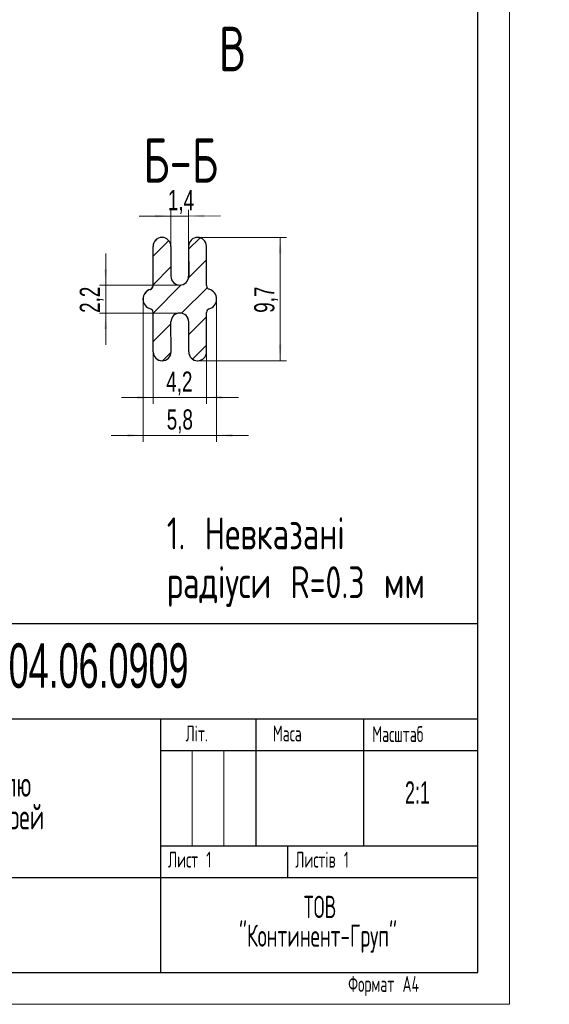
# Model space of a CAD drawing. Header units: millimetres. Extents: x 0 to 216, y 0 to 297.
# Tile 9 of 10: x 133 to 216, y 0 to 155. Entities that reach past the tile are written whole.
import ezdxf

# ---------------------------------------------------------------- set-up
doc = ezdxf.new("R2010")
doc.units = ezdxf.units.MM
doc.layers.add('ОСЕВЫЕ', color=7, linetype='Continuous')
doc.styles.add('SLDTEXTSTYLE0', font='TXT', dxfattribs={"width": 0.605})
doc.styles.add('SLDTEXTSTYLE1', font='TXT', dxfattribs={"width": 0.605, "bigfont": 'bigfont'})
doc.styles.add('SLDTEXTSTYLE3', font='TXT', dxfattribs={"width": 0.7})
doc.styles.add('SLDTEXTSTYLE4', font='TXT', dxfattribs={"width": 0.7, "bigfont": 'bigfont'})
doc.dimstyles.new('SLDDIMSTYLE2', dxfattribs={"dimtxt": 2.90835, "dimasz": 2.5, "dimexe": 0, "dimexo": 0.0625, "dimgap": 0.727087, "dimtad": 2, "dimlfac": 0.5, "dimrnd": 1e-09, "dimzin": 12, "dimdsep": 46, "dimtxsty": 'SLDTEXTSTYLE3', "dimsah": 1, "dimcen": 0.09, "dimadec": 0, "dimazin": 3, "dimtfac": 1, "dimtmove": 0, "dimatfit": 0, "dimfxl": 0, "dimfrac": 2, "dimtolj": 1, "dimtzin": 12, "dimarcsym": 0})
doc.dimstyles.new('SLDDIMSTYLE3', dxfattribs={"dimtxt": 2.90835, "dimasz": 2.5, "dimexe": 0, "dimexo": 0.0625, "dimgap": 0.727087, "dimtad": 2, "dimdec": 1, "dimlfac": 0.5, "dimrnd": 1e-09, "dimzin": 12, "dimdsep": 46, "dimtxsty": 'SLDTEXTSTYLE3', "dimsah": 1, "dimcen": 0.09, "dimadec": 0, "dimazin": 3, "dimtfac": 1, "dimtdec": 1, "dimtofl": 0, "dimtmove": 0, "dimatfit": 3, "dimfxl": 0, "dimfrac": 2, "dimtolj": 1, "dimtzin": 12, "dimarcsym": 0})

# ---------------------------------------------------------------- blocks, each defined once
blk = doc.blocks.new('SW_NOTE_0')
at = {"color": 0, "linetype": 'Continuous', "lineweight": 0, "char_height": 4, "attachment_point": 2, "style": 'SLDTEXTSTYLE1'}
for s, insert in [('Заглушка профілю', (23.44, 5.16)), ('примикання дверей', (23.59, 0))]:
    blk.add_mtext(s, dxfattribs=dict(at, insert=insert))
blk = doc.blocks.new('SW_NOTE_0_1')
at = {"color": 0, "linetype": 'Continuous', "lineweight": 0, "char_height": 3.5, "attachment_point": 2, "style": 'SLDTEXTSTYLE1'}
for s, insert in [('ТОВ', (4.81, 4.51)), ('"Континент-Груп"', (4.5, -0.01))]:
    blk.add_mtext(s, dxfattribs=dict(at, insert=insert))
blk = doc.blocks.new('_D_20')
at = {"color": 7, "linetype": 'Continuous', "lineweight": 0}
for p, q in [((152.25, 111.14), (152.25, 88.68)), ((163.85, 111.16), (163.85, 88.68)), ((152.25, 89.68), (147.25, 89.68)), ((163.85, 89.68), (152.25, 89.68)), ((163.85, 89.68), (168.85, 89.68))]:
    blk.add_line(p, q, dxfattribs=at)
at = {"color": 7, "linetype": 'Continuous', "lineweight": 18}
for points in [[(152.25, 89.68), (149.75, 89.9), (149.75, 89.46)], [(163.85, 89.68), (166.35, 89.46), (166.35, 89.9)]]:
    blk.add_solid(points, dxfattribs=at)
at = {"color": 7, "linetype": 'Continuous', "lineweight": 18, "insert": (155.98, 93.77), "char_height": 3.175, "attachment_point": 1, "style": 'SLDTEXTSTYLE3'}
blk.add_mtext('5,8', dxfattribs=at)
blk = doc.blocks.new('_D_21')
at = {"color": 7, "linetype": 'Continuous', "lineweight": 0}
for p, q in [((160.84, 120.88), (174.86, 120.88)), ((173.86, 120.88), (173.86, 101.45)), ((160.87, 101.45), (174.86, 101.45))]:
    blk.add_line(p, q, dxfattribs=at)
at = {"color": 7, "linetype": 'Continuous', "lineweight": 18}
for points in [[(173.86, 120.88), (173.64, 118.38), (174.08, 118.38)], [(173.86, 101.45), (174.08, 103.95), (173.64, 103.95)]]:
    blk.add_solid(points, dxfattribs=at)
at = {"color": 7, "linetype": 'Continuous', "lineweight": 18, "insert": (169.77, 109), "char_height": 3.175, "attachment_point": 1, "rotation": 90, "style": 'SLDTEXTSTYLE3'}
blk.add_mtext('9,7', dxfattribs=at)
blk = doc.blocks.new('_D_22')
at = {"color": 7, "linetype": 'Continuous', "lineweight": 0}
for p, q in [((156.63, 124.25), (151.63, 124.24)), ((156.63, 119.49), (156.63, 125.25)), ((159.43, 124.25), (156.63, 124.25)), ((159.43, 119.49), (159.43, 125.25)), ((159.43, 124.25), (164.43, 124.26))]:
    blk.add_line(p, q, dxfattribs=at)
at = {"color": 7, "linetype": 'Continuous', "lineweight": 18}
for points in [[(156.63, 124.25), (154.13, 124.46), (154.13, 124.02)], [(159.43, 124.25), (161.93, 124.04), (161.93, 124.48)]]:
    blk.add_solid(points, dxfattribs=at)
at = {"color": 7, "linetype": 'Continuous', "lineweight": 18, "insert": (156.16, 128.34), "char_height": 3.175, "attachment_point": 1, "rotation": 0.0905, "style": 'SLDTEXTSTYLE3'}
blk.add_mtext('1,4', dxfattribs=at)
blk = doc.blocks.new('_D_23')
at = {"color": 7, "linetype": 'Continuous', "lineweight": 0}
for p, q in [((153.86, 102.83), (153.87, 94.65)), ((162.26, 102.84), (162.27, 94.66)), ((153.87, 95.65), (148.87, 95.64)), ((162.27, 95.66), (153.87, 95.65)), ((162.27, 95.66), (167.27, 95.67))]:
    blk.add_line(p, q, dxfattribs=at)
at = {"color": 7, "linetype": 'Continuous', "lineweight": 18}
for points in [[(153.87, 95.65), (151.37, 95.86), (151.37, 95.42)], [(162.27, 95.66), (164.77, 95.45), (164.77, 95.89)]]:
    blk.add_solid(points, dxfattribs=at)
at = {"color": 7, "linetype": 'Continuous', "lineweight": 18, "insert": (155.9, 99.74), "char_height": 3.175, "attachment_point": 1, "rotation": 0.0905, "style": 'SLDTEXTSTYLE3'}
blk.add_mtext('4,2', dxfattribs=at)
blk = doc.blocks.new('_D_24')
at = {"color": 7, "linetype": 'Continuous', "lineweight": 0}
for p, q in [((146.37, 113.36), (146.37, 118.36)), ((158.03, 113.36), (145.37, 113.36)), ((146.37, 113.36), (146.37, 108.96)), ((158.04, 108.96), (145.37, 108.96)), ((146.37, 108.96), (146.37, 103.96))]:
    blk.add_line(p, q, dxfattribs=at)
at = {"color": 7, "linetype": 'Continuous', "lineweight": 18}
for points in [[(146.37, 113.36), (146.59, 115.86), (146.15, 115.86)], [(146.37, 108.96), (146.15, 106.46), (146.59, 106.46)]]:
    blk.add_solid(points, dxfattribs=at)
at = {"color": 7, "linetype": 'Continuous', "lineweight": 18, "insert": (142.28, 108.99), "char_height": 3.175, "attachment_point": 1, "rotation": 90, "style": 'SLDTEXTSTYLE3'}
blk.add_mtext('2,2', dxfattribs=at)
blk = doc.blocks.new('SW_NOTE_0_2')
at = {"color": 0, "linetype": 'Continuous', "lineweight": 0, "char_height": 5.0271, "attachment_point": 1, "style": 'SLDTEXTSTYLE4'}
for s, insert in [('1. Невказані', (0, 6.48)), ('радіуси R=0.3 мм', (0, -1.22))]:
    blk.add_mtext(s, dxfattribs=dict(at, insert=insert))

msp = doc.modelspace()

# ---------------------------------------------------------------- hatches: boundary and pattern name
at = {"linetype": 'Continuous', "lineweight": 18}
h = msp.add_hatch(dxfattribs=at)
h.set_pattern_fill('ANSI31', angle=3e-322, style=0)
edge = h.paths.add_edge_path(flags=0)
edge.add_ellipse((155.261, 102.84), major_axis=(1.4, 0.002), ratio=0.9999988, start_angle=180, end_angle=360)
edge.add_line((156.661, 102.842), (156.653, 107.559))
edge.add_ellipse((158.053, 107.561), major_axis=(1.4, 0.002), ratio=0.9999988, start_angle=0, end_angle=180, ccw=False)
edge.add_line((159.453, 107.563), (159.461, 102.847))
edge.add_ellipse((160.861, 102.849), major_axis=(1.4, 0.002), ratio=0.9999988, start_angle=180, end_angle=360)
edge.add_line((162.261, 102.851), (162.251, 109.051))
edge.add_ellipse((162.851, 109.052), major_axis=(0.6, 0.001), ratio=0.9999988, start_angle=105.82662, end_angle=180, ccw=False)
edge.add_ellipse((162.248, 111.168), major_axis=(1.6, 0.003), ratio=0.9999988, start_angle=285.82662, end_angle=434.17338)
edge.add_ellipse((162.844, 113.285), major_axis=(0.6, 0.001), ratio=0.9999988, start_angle=180, end_angle=254.17338, ccw=False)
edge.add_line((162.244, 113.284), (162.234, 119.484))
edge.add_ellipse((160.834, 119.482), major_axis=(1.4, 0.002), ratio=0.9999988, start_angle=0, end_angle=180)
edge.add_line((159.434, 119.48), (159.442, 114.763))
edge.add_ellipse((158.042, 114.761), major_axis=(1.4, 0.002), ratio=0.9999988, start_angle=-180, end_angle=0, ccw=False)
edge.add_line((156.642, 114.759), (156.634, 119.475))
edge.add_ellipse((155.234, 119.473), major_axis=(1.4, 0.002), ratio=0.9999988, start_angle=360, end_angle=540)
edge.add_line((153.834, 119.471), (153.844, 113.271))
edge.add_ellipse((153.244, 113.27), major_axis=(0.6, 0.001), ratio=0.9999988, start_angle=285.82662, end_angle=360, ccw=False)
edge.add_ellipse((153.848, 111.154), major_axis=(1.6, 0.003), ratio=0.9999988, start_angle=105.82662, end_angle=254.17338)
edge.add_ellipse((153.251, 109.037), major_axis=(0.6, 0.001), ratio=0.9999988, start_angle=0, end_angle=74.17338, ccw=False)
edge.add_line((153.851, 109.038), (153.861, 102.838))

# ---------------------------------------------------------------- linework, layer by layer
at = {"color": 7, "linetype": 'Continuous', "lineweight": 25}
for p, q in [((205, 5), (205, 292)), ((155.232, 120.873), (155.22, 120.873)), ((160.832, 120.882), (160.82, 120.882)), ((153.823, 119.471), (153.834, 119.471)), ((153.832, 113.271), (153.823, 119.471)), ((153.844, 113.271), (153.834, 119.471)), ((156.634, 119.475), (156.642, 114.759)), ((159.423, 119.48), (159.434, 119.48)), ((159.423, 119.48), (159.43, 114.763)), ((159.434, 119.48), (159.442, 114.763)), ((162.244, 113.284), (162.234, 119.484)), ((159.43, 114.763), (159.442, 114.763)), ((153.397, 112.693), (153.409, 112.693)), ((153.832, 113.271), (153.844, 113.271)), ((153.402, 109.614), (153.414, 109.614)), ((153.839, 109.038), (153.851, 109.038)), ((153.849, 102.838), (153.839, 109.038)), ((153.861, 102.838), (153.851, 109.038)), ((162.261, 102.851), (162.251, 109.051)), ((156.661, 102.842), (156.653, 107.559)), ((159.441, 107.563), (159.453, 107.563)), ((159.449, 102.847), (159.441, 107.563)), ((159.461, 102.847), (159.453, 107.563)), ((153.849, 102.838), (153.861, 102.838)), ((159.449, 102.847), (159.461, 102.847)), ((155.251, 101.44), (155.263, 101.44)), ((160.851, 101.449), (160.863, 101.449)), ((20, 60), (205, 60)), ((85, 45), (205, 45)), ((155, 45), (155, 5)), ((170, 45), (170, 25)), ((187, 45), (187, 25)), ((155, 40), (205, 40)), ((155, 25), (205, 25)), ((175, 25), (175, 20)), ((85, 20), (205, 20)), ((20, 5), (205, 5))]:
    msp.add_line(p, q, dxfattribs=at)
at = {"color": 7, "linetype": 'Continuous', "lineweight": 18}
for p, q in [((160, 40), (160, 25)), ((165, 40), (165, 25))]:
    msp.add_line(p, q, dxfattribs=at)
at = {"color": 7, "linetype": 'Continuous', "lineweight": 25}
for centre, radius, start, end in [((155.223, 119.473), 1.4, 90.09055, 180.09055), ((155.234, 119.473), 1.4, 0.09051, 180.09051), ((160.823, 119.482), 1.4, 90.09055, 180.09055), ((160.834, 119.482), 1.4, 0.09051, 180.09051), ((158.042, 114.761), 1.4, 180.09051, 0.09051), ((158.03, 114.761), 1.4, 270.33015, 0.09055), ((153.836, 111.154), 1.6, 105.91719, 254.26383), ((153.848, 111.154), 1.6, 105.91715, 254.26388), ((153.232, 113.27), 0.6, 285.91718, 0.09054), ((153.244, 113.27), 0.6, 285.91715, 0.09051), ((162.844, 113.285), 0.6, 180.09051, 254.26388), ((162.248, 111.168), 1.6, 285.91715, 74.26388), ((153.239, 109.037), 0.6, 0.09049, 74.26385), ((153.251, 109.037), 0.6, 0.09051, 74.26388), ((158.053, 107.561), 1.4, 0.09051, 180.09051), ((158.042, 107.561), 1.4, 0.09048, 89.85085), ((162.851, 109.052), 0.6, 105.91715, 180.09051), ((155.249, 102.84), 1.4, 180.09048, 270.09048), ((155.261, 102.84), 1.4, 180.09051, 0.09051), ((160.849, 102.849), 1.4, 180.09048, 270.09048), ((160.861, 102.849), 1.4, 180.09051, 0.09051)]:
    msp.add_arc(centre, radius, start, end, dxfattribs=at)
at = {"layer": 'ОСЕВЫЕ', "lineweight": 18}
for p in [(210, 297), (0, 0)]:
    msp.add_line(p, (210, 0), dxfattribs=at)

# ---------------------------------------------------------------- block references
at = {"color": 7, "linetype": 'Continuous', "lineweight": 0}
for name, p in [('SW_NOTE_0_2', (155.996, 70.263)), ('SW_NOTE_0', (96.717, 31.566)), ('SW_NOTE_0_1', (175.319, 12.587))]:
    msp.add_blockref(name, p, dxfattribs=at)

# ---------------------------------------------------------------- texts
at = {"color": 7, "linetype": 'Continuous', "insert": (164.194, 154.086), "char_height": 7, "attachment_point": 1, "style": 'SLDTEXTSTYLE4'}
msp.add_mtext('В', dxfattribs=at)
at = {"color": 7, "linetype": 'Continuous', "lineweight": 0}
for s, insert, char_height, attachment_point, style in [('Б-Б', (158.184, 136.522), 7, 2, 'SLDTEXTSTYLE4'), ('04.06.0909', (145.247, 56.895), 7, 2, 'SLDTEXTSTYLE0'), ('Літ.', (158.952, 43.934), 2.5, 1, 'SLDTEXTSTYLE1'), ('Маса', (172.705, 43.934), 2.5, 1, 'SLDTEXTSTYLE1'), ('Масштаб', (188.367, 43.836), 2.5, 1, 'SLDTEXTSTYLE1'), ('2:1', (195.488, 35.125), 3.5, 2, 'SLDTEXTSTYLE0'), ('Лист 1', (156.178, 24.053), 2.5, 1, 'SLDTEXTSTYLE1'), ('Листів 1', (176.239, 24.043), 2.5, 1, 'SLDTEXTSTYLE1'), ('Формат А4', (184.576, 4.457), 2.5, 1, 'SLDTEXTSTYLE1')]:
    msp.add_mtext(s, dxfattribs=dict(at, insert=insert, char_height=char_height, attachment_point=attachment_point, style=style))

# ---------------------------------------------------------------- dimensions: what is measured, and where the dimension line sits
at = {"color": 7, "linetype": 'Continuous', "lineweight": 18}
for base, p1, p2, angle, dimstyle, picture, middle in [((156.627, 124.247), (159.434, 119.48), (156.634, 119.475), 0.09051, 'SLDDIMSTYLE2', '_D_22', (158.027, 124.249)), ((173.863, 101.449), (160.834, 120.882), (160.861, 101.449), 90, 'SLDDIMSTYLE3', '_D_21', (173.863, 111.166)), ((146.373, 108.961), (158.042, 113.361), (158.053, 108.961), 90, 'SLDDIMSTYLE2', '_D_24', (146.373, 111.161)), ((153.872, 95.648), (162.261, 102.851), (153.861, 102.838), 0.09051, 'SLDDIMSTYLE2', '_D_23', (158.072, 95.654))]:
    dim = msp.add_linear_dim(base=base, p1=p1, p2=p2, angle=angle, dimstyle=dimstyle, dxfattribs=at)
    dim.commit()
    dim.dimension.update_dxf_attribs({"geometry": picture, "text_midpoint": middle, "dimtype": 160})
dim = msp.add_linear_dim(base=(152.248, 89.68), p1=(163.848, 111.168), p2=(152.248, 111.154), dimstyle='SLDDIMSTYLE2', dxfattribs=at)
dim.commit()
dim.dimension.update_dxf_attribs({"geometry": '_D_20', "text_midpoint": (158.048, 89.68), "dimtype": 160})

doc.saveas('drawing.dxf')
